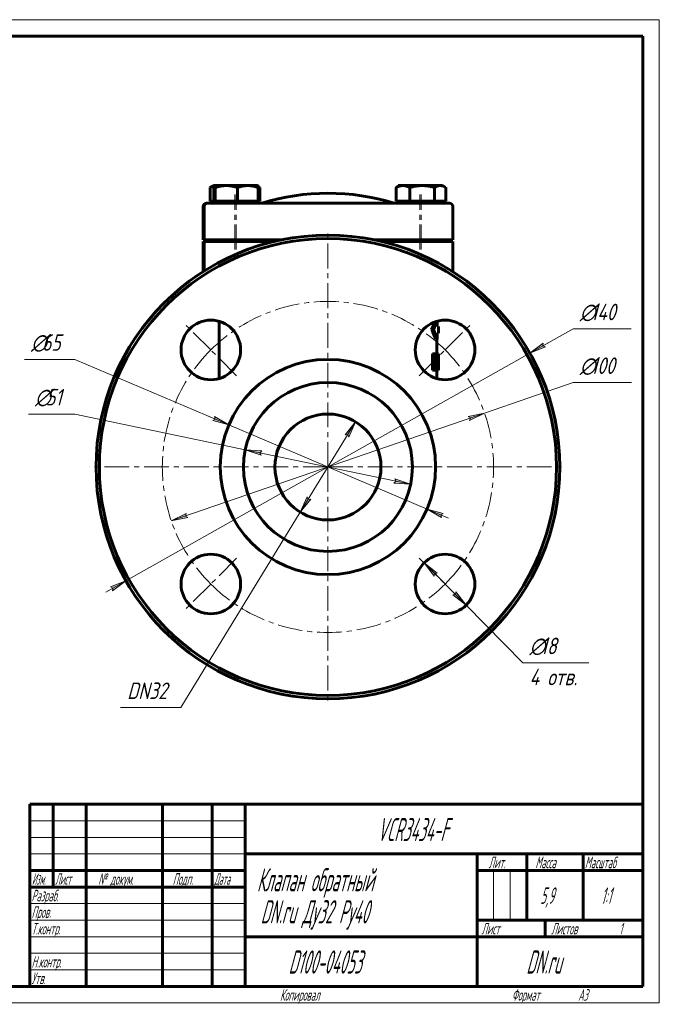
# Model space of a CAD drawing. Header units: millimetres. Extents: x 0 to 420, y 0 to 297.
# Tile 3 of 3: x 227 to 420, y 0 to 297. Entities that reach past the tile are written whole.
import ezdxf

# ---------------------------------------------------------------- set-up
doc = ezdxf.new("R2010")
doc.units = ezdxf.units.MM
for name, pattern in [('K5LT_AXLED', [12, 7.5, -1.5, 1.5, -1.5]), ('K5LT_BASIC', [0]), ('K5LT_THIN', [0])]:
    doc.linetypes.add(name, pattern=pattern)
doc.layers.add('Системный слой', color=7, linetype='Continuous')
doc.layers.add('Системный слой (1)', color=7, linetype='Continuous', true_color=0x6c6c6c)
doc.styles.add('KDIMTEXTSTYLE', font='GOST_AU.SHX', dxfattribs={"width": 0.96, "oblique": 15, "height": 5})
doc.styles.add('KTEXTSTYLE', font='GOST_AU.SHX', dxfattribs={"width": 0.56, "height": 5})
doc.dimstyles.new('KDIMSTYLE (1.00)', dxfattribs={"dimtxt": 5, "dimasz": 1, "dimexe": 2, "dimexo": 0, "dimgap": 1, "dimtad": 1, "dimtxsty": 'KDIMTEXTSTYLE', "dimsah": 1, "dimcen": 0, "dimdle": 1, "dimadec": 0, "dimazin": 0, "dimtfac": 0.667, "dimtmove": 0, "dimatfit": 3, "dimfxl": 1, "dimtvp": 1, "dimtolj": 1, "dimtzin": 0, "dimarcsym": 0})

# ---------------------------------------------------------------- blocks, each defined once
blk = doc.blocks.new('U0')
at = {"layer": 'Системный слой (1)', "color": 143, "linetype": 'K5LT_BASIC', "lineweight": 60, "true_color": 0x33acca}
for p, q in [((352.32, 193.51), (352.32, 193.59)), ((352.32, 193.43), (352.32, 193.51)), ((352.32, 193.35), (352.32, 193.43)), ((352.32, 193.25), (352.32, 193.35)), ((352.27, 192.45), (352.28, 192.49)), ((352.27, 192.42), (352.27, 192.45)), ((352.27, 192.41), (352.27, 192.42)), ((352.27, 192.4), (352.27, 192.41)), ((352.27, 192.39), (352.27, 192.4)), ((352.28, 192.49), (352.29, 192.58)), ((352.29, 192.58), (352.3, 192.68)), ((352.3, 192.83), (352.31, 192.92)), ((352.3, 192.68), (352.3, 192.83)), ((352.31, 193.08), (352.32, 193.25)), ((352.31, 192.99), (352.31, 193.08)), ((352.31, 192.95), (352.31, 192.99)), ((352.31, 192.93), (352.31, 192.95)), ((352.31, 192.92), (352.31, 192.93))]:
    blk.add_line(p, q, dxfattribs=at)
blk = doc.blocks.new('U1')
at = {"layer": 'Системный слой (1)', "color": 143, "linetype": 'K5LT_BASIC', "lineweight": 60, "true_color": 0x33acca}
for p, q in [((352.54, 196.05), (352.54, 196.09)), ((352.54, 191.09), (352.54, 191.12))]:
    blk.add_line(p, q, dxfattribs=at)
blk = doc.blocks.new('U2')
at = {"layer": 'Системный слой (1)', "color": 143, "linetype": 'K5LT_BASIC', "lineweight": 60, "true_color": 0x33acca}
for p, q in [((352.84, 196.09), (352.84, 200.52)), ((352.84, 188.6), (352.84, 191.09))]:
    blk.add_line(p, q, dxfattribs=at)
blk = doc.blocks.new('U3')
at = {"layer": 'Системный слой (1)', "color": 143, "linetype": 'K5LT_BASIC', "lineweight": 60, "true_color": 0x33acca}
for p, q in [((352.28, 194.66), (352.27, 194.77)), ((352.29, 194.57), (352.28, 194.66)), ((352.29, 194.52), (352.29, 194.57)), ((352.29, 194.5), (352.29, 194.52)), ((352.29, 194.49), (352.29, 194.5)), ((352.3, 194.33), (352.29, 194.49)), ((352.31, 194.11), (352.3, 194.33)), ((352.32, 193.95), (352.31, 194.11)), ((352.32, 193.83), (352.32, 193.95)), ((352.32, 193.72), (352.32, 193.83)), ((352.32, 193.59), (352.32, 193.72))]:
    blk.add_line(p, q, dxfattribs=at)
blk = doc.blocks.new('U4')
at = {"layer": 'Системный слой (1)', "color": 143, "linetype": 'K5LT_BASIC', "lineweight": 60, "true_color": 0x33acca}
for p, q in [((292.71, 230.49), (306.05, 230.49)), ((333.91, 230.49), (347.71, 230.49))]:
    blk.add_line(p, q, dxfattribs=at)
blk = doc.blocks.new('U5')
at = {"layer": 'Системный слой (1)', "color": 143, "linetype": 'K5LT_BASIC', "lineweight": 60, "true_color": 0x33acca}
for p, q in [((292.71, 229.99), (303.78, 229.99)), ((336.18, 229.99), (347.71, 229.99))]:
    blk.add_line(p, q, dxfattribs=at)
blk = doc.blocks.new('U6')
at = {"layer": 'Системный слой (1)', "color": 143, "linetype": 'K5LT_BASIC', "lineweight": 60, "true_color": 0x33acca}
for p, q in [((354.35, 246.84), (353.87, 246.89)), ((354.84, 246.69), (354.35, 246.84)), ((355.36, 246.44), (354.84, 246.69)), ((355.43, 246.4), (355.36, 246.44)), ((355.49, 246.35), (355.43, 246.4)), ((355.56, 246.31), (355.49, 246.35))]:
    blk.add_line(p, q, dxfattribs=at)
blk = doc.blocks.new('U7')
at = {"layer": 'Системный слой (1)', "color": 143, "linetype": 'K5LT_BASIC', "lineweight": 60, "true_color": 0x33acca}
for p, q in [((341.21, 246.89), (341.17, 246.84)), ((341.22, 246.89), (341.21, 246.89)), ((341.23, 246.89), (341.22, 246.89)), ((341.23, 246.89), (341.23, 246.89)), ((341.14, 246.75), (341.09, 246.62)), ((341.17, 246.84), (341.14, 246.75))]:
    blk.add_line(p, q, dxfattribs=at)
blk = doc.blocks.new('U8')
at = {"layer": 'Системный слой (1)', "color": 143, "linetype": 'K5LT_BASIC', "lineweight": 60, "true_color": 0x33acca}
for p, q in [((341.26, 246.88), (341.23, 246.89)), ((341.3, 246.83), (341.26, 246.88)), ((341.33, 246.75), (341.3, 246.83))]:
    blk.add_line(p, q, dxfattribs=at)
blk = doc.blocks.new('U9')
at = {"layer": 'Системный слой (1)', "color": 143, "linetype": 'K5LT_BASIC', "lineweight": 60, "true_color": 0x33acca}
for p, q in [((285.72, 246.89), (285.66, 246.8)), ((285.73, 246.89), (285.72, 246.89)), ((285.74, 246.89), (285.73, 246.89)), ((285.74, 246.89), (285.74, 246.89)), ((285.6, 246.61), (285.54, 246.31)), ((285.66, 246.8), (285.6, 246.61))]:
    blk.add_line(p, q, dxfattribs=at)
blk = doc.blocks.new('U10')
at = {"layer": 'Системный слой (1)', "color": 143, "linetype": 'K5LT_BASIC', "lineweight": 60, "true_color": 0x33acca}
for p, q in [((284.84, 246.53), (284.39, 246.31)), ((285.26, 246.69), (284.84, 246.53)), ((285.67, 246.8), (285.26, 246.69))]:
    blk.add_line(p, q, dxfattribs=at)
blk = doc.blocks.new('U11')
at = {"layer": 'Системный слой (1)', "color": 143, "linetype": 'K5LT_BASIC', "lineweight": 60, "true_color": 0x33acca}
for p, q in [((298.97, 246.55), (298.87, 246.6)), ((299.07, 246.5), (298.97, 246.55)), ((299.17, 246.44), (299.07, 246.5)), ((299.24, 246.4), (299.17, 246.44)), ((299.31, 246.35), (299.24, 246.4)), ((299.38, 246.31), (299.31, 246.35))]:
    blk.add_line(p, q, dxfattribs=at)
blk = doc.blocks.new('U12')
at = {"layer": 'Системный слой (1)', "color": 30, "linetype": 'K5LT_AXLED', "lineweight": 18, "true_color": 0xff8000}
for q in [(319.98, 233.89), (247.98, 161.89), (391.98, 161.89), (319.98, 89.89)]:
    blk.add_line((319.98, 161.89), q, dxfattribs=at)
blk = doc.blocks.new('U13')
at = {"layer": 'Системный слой (1)', "color": 30, "linetype": 'K5LT_AXLED', "lineweight": 18, "true_color": 0xff8000}
for p, q in [((284.62, 197.25), (276.84, 205.02)), ((355.33, 197.25), (363.11, 205.02)), ((292.4, 189.47), (284.62, 197.25)), ((347.56, 189.47), (355.33, 197.25)), ((292.4, 134.31), (284.62, 126.54)), ((347.56, 134.31), (355.33, 126.54)), ((284.62, 126.54), (276.84, 118.76)), ((355.33, 126.54), (363.11, 118.76))]:
    blk.add_line(p, q, dxfattribs=at)
for start, end in [(45, 135), (135, 225), (315, 45), (225, 315)]:
    blk.add_arc((319.98, 161.89), 50, start, end, dxfattribs=at)
blk = doc.blocks.new('D0')
at = {"layer": 'Системный слой (1)'}
for points in [[(384.88, 198.47), (385.64, 198.14), (380.96, 196.26), (384.99, 199.29)], [(254.96, 124.5), (259, 127.52), (254.32, 125.64), (255.08, 125.31)]]:
    blk.add_hatch(color=7, dxfattribs=at).paths.add_polyline_path(points)
at = {"layer": 'Системный слой (1)', "color": 7, "linetype": 'K5LT_THIN', "lineweight": 18, "true_color": 0xffffff}
for p, q in [((380.96, 196.26), (394.01, 203.61)), ((380.96, 196.26), (387.06, 199.7)), ((384.99, 199.29), (380.96, 196.26)), ((384.88, 198.47), (384.99, 199.29)), ((380.96, 196.26), (385.64, 198.14)), ((385.64, 198.14), (384.88, 198.47)), ((259, 127.52), (380.96, 196.26)), ((259, 127.52), (252.9, 124.09)), ((259, 127.52), (254.32, 125.64)), ((254.32, 125.64), (255.08, 125.31)), ((254.96, 124.5), (259, 127.52)), ((255.08, 125.31), (254.96, 124.5))]:
    blk.add_line(p, q, dxfattribs=at)
blk.add_wipeout([(396.01, 204.61), (396.01, 211.99), (408.93, 211.99), (408.93, 204.61)]).dxf.layer = 'Системный слой (1)'
blk.add_line((394.01, 203.61), (411.47, 203.61), dxfattribs=at)
at = {"layer": 'Системный слой (1)', "color": 7, "char_height": 5, "attachment_point": 1, "style": 'KTEXTSTYLE'}
for s, insert in [('\\H5.0;\\W1.000;\\Q15;\\Q15;\\W0.960;∅', (396.01, 211.2)), ('\\H5.0;\\W1.000;\\Q15;\\Q15;\\W0.960;140', (399.31, 211.2))]:
    blk.add_mtext(s, dxfattribs=dict(at, insert=insert))
blk = doc.blocks.new('KDIMARROW_02')
at = {"layer": 'Системный слой'}
blk.add_hatch(color=0, dxfattribs=at).paths.add_polyline_path([(4.5, 0), (5, 0.66), (0, 0), (5, -0.66)])
at = {"layer": 'Системный слой', "color": 0, "linetype": 'K5LT_THIN', "lineweight": 18}
for p, q in [((5, 0.66), (0, 0)), ((0, 0), (5, -0.66)), ((0, 0), (7, 0)), ((4.5, 0), (5, 0.66)), ((5, -0.66), (4.5, 0))]:
    blk.add_line(p, q, dxfattribs=at)
at = {"layer": 'Системный слой (1)', "color": 0, "linetype": 'K5LT_THIN', "lineweight": 18}
blk.add_line((319.98, 161.89), (318.98, 161.89), dxfattribs=at)
blk = doc.blocks.new('D1')
at = {"layer": 'Системный слой (1)'}
for points in [[(362.74, 175.92), (367.25, 178.18), (362.31, 177.17), (363, 176.71)], [(277.65, 146.61), (276.96, 147.07), (277.22, 147.86), (272.7, 145.61)]]:
    blk.add_hatch(color=7, dxfattribs=at).paths.add_polyline_path(points)
at = {"layer": 'Системный слой (1)', "color": 7, "linetype": 'K5LT_THIN', "lineweight": 18, "true_color": 0xffffff}
for p, q in [((367.25, 178.18), (394.01, 187.39)), ((272.7, 145.61), (367.25, 178.18)), ((362.31, 177.17), (367.25, 178.18)), ((363, 176.71), (362.31, 177.17)), ((367.25, 178.18), (362.74, 175.92)), ((362.74, 175.92), (363, 176.71)), ((272.7, 145.61), (277.22, 147.86)), ((277.65, 146.61), (272.7, 145.61)), ((277.22, 147.86), (276.96, 147.07)), ((276.96, 147.07), (277.65, 146.61))]:
    blk.add_line(p, q, dxfattribs=at)
blk.add_wipeout([(396.01, 188.39), (396.01, 195.77), (409.06, 195.77), (409.06, 188.39)]).dxf.layer = 'Системный слой (1)'
blk.add_line((394.01, 187.39), (411.6, 187.39), dxfattribs=at)
at = {"layer": 'Системный слой (1)', "color": 7, "char_height": 5, "attachment_point": 1, "style": 'KTEXTSTYLE'}
for s, insert in [('\\H5.0;\\W1.000;\\Q15;\\Q15;\\W0.960;∅', (396.01, 194.98)), ('\\H5.0;\\W1.000;\\Q15;\\Q15;\\W0.960;100', (399.31, 194.98))]:
    blk.add_mtext(s, dxfattribs=dict(at, insert=insert))
blk = doc.blocks.new('KDIMARROW_01')
at = {"layer": 'Системный слой'}
blk.add_hatch(color=0, dxfattribs=at).paths.add_polyline_path([(0, 0), (-5, 0.66), (-4.5, 0), (-5, -0.66)])
at = {"layer": 'Системный слой', "color": 0, "linetype": 'K5LT_THIN', "lineweight": 18}
for p, q in [((-4.5, 0), (-5, 0.66)), ((-5, 0.66), (0, 0)), ((0, 0), (-5, -0.66)), ((-5, -0.66), (-4.5, 0))]:
    blk.add_line(p, q, dxfattribs=at)
at = {"layer": 'Системный слой (1)', "color": 0, "linetype": 'K5LT_THIN', "lineweight": 18}
blk.add_line((319.98, 161.89), (318.98, 161.89), dxfattribs=at)
blk = doc.blocks.new('D2')
at = {"layer": 'Системный слой (1)'}
for points in [[(352.99, 129.85), (349.01, 132.94), (352.05, 128.92), (352.17, 129.74)], [(361.66, 120.13), (358.61, 124.15), (358.49, 123.33), (357.67, 123.23)]]:
    blk.add_hatch(color=7, dxfattribs=at).paths.add_polyline_path(points)
at = {"layer": 'Системный слой (1)', "color": 7, "linetype": 'K5LT_THIN', "lineweight": 18, "true_color": 0xffffff}
for p, q in [((349.01, 132.94), (352.99, 129.85)), ((352.05, 128.92), (349.01, 132.94)), ((349.01, 132.94), (361.66, 120.13)), ((352.17, 129.74), (352.05, 128.92)), ((352.99, 129.85), (352.17, 129.74)), ((357.67, 123.23), (358.49, 123.33)), ((361.66, 120.13), (357.67, 123.23)), ((358.49, 123.33), (358.61, 124.15)), ((358.61, 124.15), (361.66, 120.13)), ((361.66, 120.13), (378.82, 102.74))]:
    blk.add_line(p, q, dxfattribs=at)
blk.add_wipeout([(380.82, 94.36), (380.82, 111.12), (396.06, 111.12), (396.06, 94.36)]).dxf.layer = 'Системный слой (1)'
blk.add_line((378.82, 102.74), (398.7, 102.74), dxfattribs=at)
at = {"layer": 'Системный слой (1)', "color": 7, "char_height": 5, "attachment_point": 1, "style": 'KTEXTSTYLE'}
for s, insert in [('\\H5.0;\\W1.000;\\Q15;\\Q15;\\W0.960;∅', (380.82, 110.33)), ('\\H5.0;\\W1.000;\\Q15;\\Q15;\\W0.960;18', (384.13, 110.33)), ('\\H5.0;\\W1.000;\\Q15;\\Q15;\\W0.960;4 отв.', (380.82, 100.95))]:
    blk.add_mtext(s, dxfattribs=dict(at, insert=insert))
blk = doc.blocks.new('D3')
at = {"layer": 'Системный слой (1)'}
for points in [[(326.27, 170.94), (328.31, 175.55), (325.15, 171.62), (325.97, 171.71)], [(311.64, 148.23), (314.81, 152.16), (313.99, 152.07), (313.69, 152.84)]]:
    blk.add_hatch(color=7, dxfattribs=at).paths.add_polyline_path(points)
at = {"layer": 'Системный слой (1)', "color": 7, "linetype": 'K5LT_THIN', "lineweight": 18, "true_color": 0xffffff}
for p, q in [((328.31, 175.55), (311.64, 148.23)), ((325.15, 171.62), (328.31, 175.55)), ((328.31, 175.55), (326.27, 170.94)), ((325.97, 171.71), (325.15, 171.62)), ((326.27, 170.94), (325.97, 171.71)), ((311.64, 148.23), (313.69, 152.84)), ((314.81, 152.16), (311.64, 148.23)), ((313.69, 152.84), (313.99, 152.07)), ((313.99, 152.07), (314.81, 152.16)), ((311.64, 148.23), (275.62, 89.21))]:
    blk.add_line(p, q, dxfattribs=at)
blk.add_wipeout([(259.37, 90.21), (259.37, 97.59), (273.05, 97.59), (273.05, 90.21)]).dxf.layer = 'Системный слой (1)'
blk.add_line((275.62, 89.21), (257.37, 89.21), dxfattribs=at)
at = {"layer": 'Системный слой (1)', "color": 7, "insert": (259.37, 96.79), "char_height": 5, "attachment_point": 1, "style": 'KTEXTSTYLE'}
blk.add_mtext('\\H5.0;\\W1.000;\\Q15;\\Q15;\\W0.960;DN32', dxfattribs=at)
blk = doc.blocks.new('D4')
at = {"layer": 'Системный слой (1)'}
for points in [[(299.42, 166.19), (300.05, 166.74), (295.02, 167.12), (299.78, 165.45)], [(344.94, 156.67), (340.18, 158.33), (340.53, 157.59), (339.91, 157.05)]]:
    blk.add_hatch(color=7, dxfattribs=at).paths.add_polyline_path(points)
at = {"layer": 'Системный слой (1)', "color": 7, "linetype": 'K5LT_THIN', "lineweight": 18, "true_color": 0xffffff}
for p, q in [((295.02, 167.12), (243.56, 177.89)), ((295.02, 167.12), (300.05, 166.74)), ((299.78, 165.45), (295.02, 167.12)), ((344.94, 156.67), (295.02, 167.12)), ((300.05, 166.74), (299.42, 166.19)), ((299.42, 166.19), (299.78, 165.45)), ((340.53, 157.59), (340.18, 158.33)), ((340.18, 158.33), (344.94, 156.67)), ((339.91, 157.05), (340.53, 157.59)), ((344.94, 156.67), (339.91, 157.05))]:
    blk.add_line(p, q, dxfattribs=at)
blk.add_wipeout([(231.54, 178.89), (231.54, 186.27), (241.16, 186.27), (241.16, 178.89)]).dxf.layer = 'Системный слой (1)'
blk.add_line((243.56, 177.89), (229.54, 177.89), dxfattribs=at)
at = {"layer": 'Системный слой (1)', "color": 7, "char_height": 5, "attachment_point": 1, "style": 'KTEXTSTYLE'}
for s, insert in [('\\H5.0;\\W1.000;\\Q15;\\Q15;\\W0.960;∅', (231.54, 185.48)), ('\\H5.0;\\W1.000;\\Q15;\\Q15;\\W0.960;51', (234.85, 185.48))]:
    blk.add_mtext(s, dxfattribs=dict(at, insert=insert))
blk = doc.blocks.new('D5')
at = {"layer": 'Системный слой (1)'}
for points in [[(290.07, 174.61), (285.73, 177.17), (285.93, 176.37), (285.21, 175.96)], [(354.03, 147.41), (354.74, 147.82), (349.89, 149.17), (354.23, 146.61)]]:
    blk.add_hatch(color=7, dxfattribs=at).paths.add_polyline_path(points)
at = {"layer": 'Системный слой (1)', "color": 7, "linetype": 'K5LT_THIN', "lineweight": 18, "true_color": 0xffffff}
for p, q in [((290.07, 174.61), (243.56, 194.39)), ((290.07, 174.61), (283.63, 177.35)), ((285.93, 176.37), (285.21, 175.96)), ((285.21, 175.96), (290.07, 174.61)), ((290.07, 174.61), (285.73, 177.17)), ((285.73, 177.17), (285.93, 176.37)), ((349.89, 149.17), (290.07, 174.61)), ((349.89, 149.17), (354.23, 146.61)), ((354.74, 147.82), (349.89, 149.17)), ((349.89, 149.17), (356.33, 146.43)), ((354.03, 147.41), (354.74, 147.82)), ((354.23, 146.61), (354.03, 147.41))]:
    blk.add_line(p, q, dxfattribs=at)
blk.add_wipeout([(230.35, 195.39), (230.35, 202.77), (241.11, 202.77), (241.11, 195.39)]).dxf.layer = 'Системный слой (1)'
blk.add_line((243.56, 194.39), (228.35, 194.39), dxfattribs=at)
at = {"layer": 'Системный слой (1)', "color": 7, "char_height": 5, "attachment_point": 1, "style": 'KTEXTSTYLE'}
for s, insert in [('\\H5.0;\\W1.000;\\Q15;\\Q15;\\W0.960;∅', (230.35, 201.98)), ('\\H5.0;\\W1.000;\\Q15;\\Q15;\\W0.960;65', (233.66, 201.98))]:
    blk.add_mtext(s, dxfattribs=dict(at, insert=insert))
blk = doc.blocks.new('U29')
at = {"color": 7, "linetype": 'K5LT_THIN', "lineweight": 18, "true_color": 0xffffff}
for p, q in [((0, 297), (420, 297)), ((420, 297), (420, 0)), ((230, 55), (295, 55)), ((230, 50), (295, 50)), ((230, 45), (295, 45)), ((369.96, 25), (369.96, 40)), ((374.98, 25), (374.98, 40)), ((230, 30), (295, 30)), ((230, 25), (295, 25)), ((230, 20), (295, 20)), ((230, 15), (295, 15)), ((230, 10), (295, 10)), ((420, 0), (0, 0))]:
    blk.add_line(p, q, dxfattribs=at)
at = {"color": 143, "linetype": 'K5LT_BASIC', "lineweight": 60, "true_color": 0x33acca}
for p, q in [((20, 292), (415, 292)), ((415, 292), (415, 5)), ((230, 60), (415, 60)), ((230, 5), (230, 60)), ((237, 35), (237, 60)), ((247, 5), (247, 60)), ((270, 5), (270, 60)), ((285, 5), (285, 60)), ((295, 5), (295, 60)), ((295, 45), (415, 45)), ((365, 5), (365, 45)), ((380, 25), (380, 45)), ((397, 25), (397, 45)), ((230, 40), (295, 40)), ((365, 40), (380, 40)), ((380, 40), (415, 40)), ((230, 35), (295, 35)), ((365, 25), (415, 25)), ((385.57, 20), (385.57, 25)), ((295, 20), (365, 20)), ((365, 20), (415, 20)), ((415, 5), (20, 5))]:
    blk.add_line(p, q, dxfattribs=at)
at = {"color": 7, "attachment_point": 1, "style": 'KTEXTSTYLE'}
for s, insert, char_height in [('\\H5.0;\\W1.000;\\Q15;\\Q15;\\W0.560;\\H7.00;VCR3434-F', (334.83, 55.86), 7), ('\\H5.0;\\W1.000;\\Q15;\\Q15;\\W0.560;\\H3.50;Лит.', (368.47, 44.18), 3.5), ('\\H5.0;\\W1.000;\\Q15;\\Q15;\\W0.560;\\H3.50;Масса', (382.58, 44.18), 3.5), ('\\H5.0;\\W1.000;\\Q15;\\Q15;\\W0.540;\\H3.50;Масштаб', (397.52, 44.18), 3.5), ('\\H5.0;\\W1.000;\\Q15;\\Q15;\\W0.458;\\H3.50;Изм.', (230.62, 39.18), 3.5), ('\\H5.0;\\W1.000;\\Q15;\\Q15;\\W0.467;\\H3.50;Лист', (237.61, 39.18), 3.5), ('\\H5.0;\\W1.000;\\Q15;\\Q15;\\W0.560;\\H3.50;№ докум.', (250.63, 39.18), 3.5), ('\\H5.0;\\W1.000;\\Q15;\\Q15;\\W0.560;\\H3.50;Подп.', (273.1, 39.18), 3.5), ('\\H5.0;\\W1.000;\\Q15;\\Q15;\\W0.467;\\H3.50;Дата', (285.61, 39.18), 3.5), ('\\H5.0;\\W1.000;\\Q15;\\Q15;\\W0.560;\\H7.00;Клапан обратный', (298.54, 40.69), 7), ('\\H5.0;\\W1.000;\\Q15;\\Q15;\\W0.560;\\H3.50;Разраб.', (230.5, 34.18), 3.5), ('\\H5.0;\\W1.000;\\Q15;\\Q15;\\W0.560;5,9', (384.08, 34.9), 5), ('\\H5.0;\\W1.000;\\Q15;\\Q15;\\W0.560;{\\c16737820;1:1}', (402.44, 34.9), 5), ('\\H5.0;\\W1.000;\\Q15;\\Q15;\\W0.560;\\H7.00;DN.ru Ду32 Ру40', (299.65, 31.02), 7), ('\\H5.0;\\W1.000;\\Q15;\\Q15;\\W0.560;\\H3.50;Пров.', (230.5, 29.18), 3.5), ('\\H5.0;\\W1.000;\\Q15;\\Q15;\\W0.560;\\H3.50;Т.контр.', (230.5, 24.18), 3.5), ('\\H5.0;\\W1.000;\\Q15;\\Q15;\\W0.560;\\H3.50;Лист', (366.32, 24.18), 3.5), ('\\H5.0;\\W1.000;\\Q15;\\Q15;\\W0.560;\\H3.50;Листов', (387.36, 24.18), 3.5), ('\\H5.0;\\W1.000;\\Q15;\\Q15;\\W0.560;\\H3.50;1', (407.91, 24.18), 3.5), ('\\H5.0;\\W1.000;\\Q15;\\Q15;\\W0.560;\\H7.00;{\\c16737820;D100-04053}', (308.08, 15.86), 7), ('\\H5.0;\\W1.000;\\Q15;\\Q15;\\W0.560;\\H7.00;DN.ru', (379.84, 15.86), 7), ('\\H5.0;\\W1.000;\\Q15;\\Q15;\\W0.560;\\H3.50;Н.контр.', (230.5, 14.18), 3.5), ('\\H5.0;\\W1.000;\\Q15;\\Q15;\\W0.560;\\H3.50;Утв.', (230.5, 9.18), 3.5), ('\\H5.0;\\W1.000;\\Q15;\\Q15;\\W0.560;\\H3.50;Копировал', (305.5, 4.18), 3.5), ('\\H5.0;\\W1.000;\\Q15;\\Q15;\\W0.560;\\H3.50;Формат', (375.5, 4.18), 3.5), ('\\H5.0;\\W1.000;\\Q15;\\Q15;\\W0.560;\\H3.50;A3', (395.5, 4.18), 3.5)]:
    blk.add_mtext(s, dxfattribs=dict(at, insert=insert, char_height=char_height))

msp = doc.modelspace()

# ---------------------------------------------------------------- linework, layer by layer
at = {"layer": 'Системный слой (1)', "color": 143, "linetype": 'K5LT_BASIC', "lineweight": 60, "true_color": 0x33acca}
for p, q in [((285.386, 246.891), (284.598, 246.436)), ((285.386, 246.891), (285.733, 246.891)), ((285.733, 246.891), (285.72, 246.884)), ((285.733, 246.891), (285.743, 246.891)), ((285.743, 246.891), (289.294, 246.891)), ((289.294, 246.891), (295.784, 246.891)), ((295.784, 246.891), (298.733, 246.891)), ((298.733, 246.891), (298.746, 246.884)), ((341.57, 246.891), (340.781, 246.436)), ((341.223, 246.891), (341.21, 246.884)), ((341.223, 246.891), (341.232, 246.891)), ((341.232, 246.891), (341.57, 246.891)), ((341.57, 246.891), (342.625, 246.891)), ((342.625, 246.891), (348.423, 246.891)), ((348.423, 246.891), (353.867, 246.891)), ((353.867, 246.891), (354.57, 246.891)), ((354.57, 246.891), (355.358, 246.436)), ((284.392, 242.191), (284.392, 246.311)), ((285.539, 242.191), (285.539, 246.311)), ((285.947, 242.191), (285.947, 246.311)), ((292.641, 242.191), (292.641, 246.311)), ((298.861, 246.617), (299.175, 246.436)), ((298.928, 242.191), (298.928, 246.311)), ((299.381, 242.191), (299.381, 246.311)), ((340.575, 242.191), (340.575, 246.311)), ((344.676, 242.191), (344.676, 246.311)), ((352.17, 242.191), (352.17, 246.311)), ((355.564, 242.191), (355.564, 246.311)), ((283.308, 241.591), (283.308, 241.591)), ((283.327, 241.591), (283.308, 241.591)), ((283.631, 241.591), (283.327, 241.591)), ((283.631, 241.591), (283.63, 241.591)), ((283.65, 241.591), (283.631, 241.591)), ((292.705, 241.591), (283.65, 241.591)), ((285.539, 242.191), (284.392, 242.191)), ((285.386, 242.191), (285.386, 241.591)), ((285.743, 242.191), (285.539, 242.191)), ((285.733, 242.191), (285.733, 241.591)), ((285.947, 242.191), (285.743, 242.191)), ((289.294, 242.191), (285.947, 242.191)), ((292.641, 242.191), (289.294, 242.191)), ((295.784, 242.191), (292.641, 242.191)), ((347.704, 241.591), (292.705, 241.591)), ((298.928, 242.191), (295.784, 242.191)), ((298.733, 242.191), (298.733, 241.591)), ((299.381, 242.191), (298.928, 242.191)), ((342.625, 242.191), (340.575, 242.191)), ((341.223, 242.191), (341.223, 241.591)), ((341.57, 242.191), (341.57, 241.591)), ((344.676, 242.191), (342.625, 242.191)), ((348.423, 242.191), (344.676, 242.191)), ((356.648, 241.591), (347.704, 241.591)), ((352.17, 242.191), (348.423, 242.191)), ((353.867, 242.191), (352.17, 242.191)), ((355.564, 242.191), (353.867, 242.191)), ((354.57, 242.191), (354.57, 241.591)), ((282.308, 230.491), (282.308, 240.591)), ((282.63, 230.491), (282.63, 240.591)), ((357.648, 230.491), (357.648, 240.591)), ((282.308, 230.491), (282.308, 230.491)), ((282.308, 230.491), (282.327, 230.491)), ((282.308, 229.991), (282.308, 229.991)), ((282.308, 229.991), (282.323, 229.991)), ((282.308, 220.891), (282.308, 229.991)), ((282.634, 229.991), (282.323, 229.991)), ((282.327, 230.491), (282.63, 230.491)), ((282.63, 230.491), (282.631, 230.491)), ((282.631, 230.491), (282.65, 230.491)), ((282.635, 229.991), (282.634, 229.991)), ((282.634, 221.098), (282.634, 229.991)), ((282.635, 229.991), (282.65, 229.991)), ((282.65, 230.491), (292.711, 230.491)), ((292.711, 229.991), (282.65, 229.991)), ((287.886, 230.491), (287.886, 230.358)), ((288.233, 230.358), (287.886, 230.358)), ((288.253, 229.991), (287.886, 230.358)), ((288.233, 230.491), (288.233, 230.358)), ((288.6, 229.991), (288.233, 230.358)), ((295.801, 230.358), (288.233, 230.358)), ((296.233, 230.358), (295.801, 230.358)), ((295.866, 229.991), (296.233, 230.358)), ((296.233, 230.491), (296.233, 230.358)), ((343.723, 230.491), (343.723, 230.358)), ((344.09, 229.991), (343.723, 230.358)), ((344.07, 230.358), (343.723, 230.358)), ((344.07, 230.491), (344.07, 230.358)), ((346.261, 230.358), (344.07, 230.358)), ((344.436, 229.991), (344.07, 230.358)), ((352.07, 230.358), (346.261, 230.358)), ((347.71, 230.491), (357.648, 230.491)), ((357.648, 229.991), (347.71, 229.991)), ((351.703, 229.991), (352.07, 230.358)), ((352.07, 230.491), (352.07, 230.358)), ((357.648, 220.891), (357.648, 229.991)), ((287.116, 188.599), (287.116, 205.894)), ((351.281, 203.353), (352.322, 205.728)), ((351.806, 203.353), (352.884, 205.907)), ((352.963, 204.353), (352.963, 205.929)), ((351.281, 203.353), (351.806, 203.353)), ((352.963, 204.353), (353.34, 204.353)), ((352.963, 200.519), (352.963, 202.353)), ((352.963, 202.353), (353.34, 202.353)), ((353.34, 202.353), (353.34, 204.353)), ((352.457, 200.519), (352.963, 200.519)), ((351.566, 191.086), (351.566, 196.086)), ((352.086, 196.086), (351.566, 196.086)), ((352.385, 196.086), (352.086, 196.086)), ((352.086, 196.086), (352.086, 191.086)), ((352.266, 191.662), (352.266, 195.511)), ((352.266, 195.511), (352.393, 195.511)), ((352.687, 195.211), (352.266, 195.211)), ((353.049, 196.086), (352.544, 196.086)), ((353.16, 196.086), (353.049, 196.086)), ((353.049, 196.086), (353.049, 191.086)), ((353.125, 191.086), (353.125, 195.398)), ((353.309, 196.086), (353.16, 196.086)), ((353.309, 196.086), (353.309, 192.128)), ((353.33, 196.086), (353.309, 196.086)), ((353.33, 191.086), (353.33, 196.086)), ((352.086, 191.086), (351.566, 191.086)), ((352.086, 191.086), (352.388, 191.086)), ((352.699, 191.994), (352.266, 191.994)), ((352.393, 191.662), (352.266, 191.662)), ((353.049, 191.086), (352.544, 191.086)), ((353.049, 191.086), (353.125, 191.086)), ((353.303, 191.086), (353.125, 191.086)), ((353.303, 191.086), (353.33, 191.086)), ((353.338, 192.043), (353.33, 192.043)), ((353.338, 191.086), (353.33, 191.086)), ((353.338, 192.043), (353.338, 191.086))]:
    msp.add_line(p, q, dxfattribs=at)
at = {"layer": 'Системный слой (1)', "color": 30, "linetype": 'K5LT_AXLED', "lineweight": 18, "true_color": 0xff8000}
for p, q in [((291.886, 227.591), (291.886, 244.191)), ((292.233, 227.591), (292.233, 244.191)), ((347.723, 227.591), (347.723, 244.191)), ((348.07, 227.591), (348.07, 244.191)), ((319.978, 161.891), (319.978, 219.891))]:
    msp.add_line(p, q, dxfattribs=at)
at = {"layer": 'Системный слой (1)', "color": 143, "linetype": 'K5LT_BASIC', "lineweight": 60, "true_color": 0x33acca}
for centre, radius in [((319.978, 161.891), 70), ((319.978, 161.891), 69), ((284.623, 197.247), 9), ((355.333, 197.247), 9), ((319.978, 161.891), 32.5), ((319.978, 161.891), 25.5), ((319.978, 161.891), 16), ((284.623, 126.536), 9), ((355.333, 126.536), 9)]:
    msp.add_circle(centre, radius, dxfattribs=at)
for centre, radius, start, end in [((319.978, 176.425), 68.167, 72.93847, 107.06153), ((283.308, 240.591), 1, 90, 180), ((283.63, 240.591), 1, 90, 180), ((356.648, 240.591), 1, 0, 90)]:
    msp.add_arc(centre, radius, start, end, dxfattribs=at)
for centre, major_axis, ratio, start_param, end_param in [((319.978, 197.684), (-32.862, 0), 0.5669134, 3.2943392, 3.4508031), ((319.978, 197.684), (-33.362, 0), 0.5669134, 3.2920324, 3.4460189), ((319.978, 188.037), (0, -65.012), 0.5131579, 1.6177147, 1.684254), ((319.978, 189.299), (0, -65.582), 0.5087001, 1.6139458, 1.6744802)]:
    msp.add_ellipse(centre, major_axis=major_axis, ratio=ratio, start_param=start_param, end_param=end_param, dxfattribs=at)
for points, weights in [([(285.947, 246.311), (285.838, 246.891), (285.743, 246.891)], [1, 1.0379548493, 1]), ([(289.294, 246.891), (287.741, 246.891), (285.947, 246.311)], [1, 1.0379548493, 1]), ([(292.641, 246.311), (290.847, 246.891), (289.294, 246.891)], [1, 1.0379548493, 1]), ([(295.784, 246.891), (294.326, 246.891), (292.641, 246.311)], [1, 1.0379548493, 1]), ([(298.928, 246.311), (297.243, 246.891), (295.784, 246.891)], [1, 1.0379548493, 1]), ([(298.743, 246.886), (298.829, 246.836), (298.928, 246.311)], [1.00672304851, 1.03422722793, 1]), ([(342.625, 246.891), (341.674, 246.891), (340.575, 246.311)], [1, 1.0379548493, 1]), ([(344.676, 246.311), (343.577, 246.891), (342.625, 246.891)], [1, 1.0379548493, 1]), ([(348.423, 246.891), (346.684, 246.891), (344.676, 246.311)], [1, 1.0379548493, 1]), ([(352.17, 246.311), (350.162, 246.891), (348.423, 246.891)], [1, 1.0379548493, 1]), ([(353.867, 246.891), (353.079, 246.891), (352.17, 246.311)], [1, 1.0379548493, 1]), ([(284.392, 246.311), (284.497, 246.378), (284.599, 246.437)], [1, 1.00423471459, 1.00752447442]), ([(340.575, 246.311), (340.68, 246.378), (340.782, 246.437)], [1, 1.00423471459, 1.00752447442])]:
    msp.add_rational_spline(points, weights, degree=2, dxfattribs=at)
for points, knots in [([(352.771, 195.689), (352.741, 195.797), (352.706, 195.876), (352.664, 195.942), (352.66, 195.948), (352.65, 195.963), (352.643, 195.972), (352.628, 195.991), (352.619, 196), (352.598, 196.021), (352.585, 196.031), (352.552, 196.052), (352.53, 196.063), (352.491, 196.074), (352.477, 196.078), (352.44, 196.084), (352.417, 196.086), (352.391, 196.086), (352.388, 196.086), (352.385, 196.086)], [-0.35940065, -0.35940065, -0.35940065, -0.35940065, -0.19489366, -0.19489366, -0.17691639, -0.17691639, -0.15132076, -0.15132076, -0.12388458, -0.12388458, -0.09240553, -0.09240553, -0.05277374, -0.05277374, -0.03301743, -0.03301743, -0.00342363, -0.00342363, 0, 0, 0, 0]), ([(352.393, 195.511), (352.411, 195.511), (352.428, 195.51), (352.461, 195.504), (352.477, 195.499), (352.506, 195.487), (352.519, 195.48), (352.538, 195.467), (352.545, 195.461), (352.557, 195.451), (352.562, 195.446), (352.566, 195.441), (352.567, 195.441), (352.567, 195.44), (352.611, 195.393), (352.651, 195.316), (352.687, 195.211)], [-0.10114964, -0.10114964, -0.10114964, -0.10114964, -0.09417029, -0.09417029, -0.08560831, -0.08560831, -0.0764523, -0.0764523, -0.06983967, -0.06983967, -0.06370354, -0.06370354, -0.06322705, -0.06322705, -0.06284785, 0, 0, 0, 0]), ([(352.687, 195.211), (352.714, 195.128), (352.737, 195.025), (352.777, 194.776), (352.791, 194.635), (352.823, 194.203), (352.83, 193.893), (352.83, 193.59)], [-0.18835955, -0.18835955, -0.18835955, -0.18835955, -0.13985523, -0.13985523, -0.09076242, -0.09076242, 0, 0, 0, 0]), ([(352.83, 193.59), (352.83, 193.366), (352.826, 193.133), (352.81, 192.772), (352.799, 192.585), (352.756, 192.237), (352.731, 192.102), (352.699, 191.994)], [-0.22788686, -0.22788686, -0.22788686, -0.22788686, -0.12587354, -0.12587354, -0.05890324, -0.05890324, 0, 0, 0, 0]), ([(352.77, 191.488), (352.797, 191.584), (352.821, 191.698), (352.863, 191.965), (352.88, 192.115), (352.915, 192.504), (352.935, 192.822), (352.944, 193.364), (352.945, 193.473), (352.945, 193.582)], [-0.34498138, -0.34498138, -0.34498138, -0.34498138, -0.25590583, -0.25590583, -0.16341351, -0.16341351, -0.03283301, -0.03283301, 0, 0, 0, 0]), ([(352.945, 193.582), (352.945, 193.814), (352.942, 194.048), (352.924, 194.555), (352.91, 194.747), (352.879, 195.115), (352.851, 195.336), (352.799, 195.582), (352.786, 195.638), (352.771, 195.689)], [-0.18419644, -0.18419644, -0.18419644, -0.18419644, -0.15270509, -0.15270509, -0.11382015, -0.11382015, -0.02823781, -0.02823781, 0, 0, 0, 0]), ([(352.388, 191.086), (352.459, 191.086), (352.533, 191.1), (352.63, 191.177), (352.679, 191.23), (352.747, 191.414), (352.759, 191.449), (352.77, 191.488)], [-0.2935541, -0.2935541, -0.2935541, -0.2935541, -0.12043834, -0.12043834, -0.02179194, -0.02179194, 0, 0, 0, 0]), ([(352.699, 191.994), (352.648, 191.815), (352.597, 191.757), (352.518, 191.679), (352.455, 191.662), (352.393, 191.662)], [-0.11395826, -0.11395826, -0.11395826, -0.11395826, -0.07867127, -0.07867127, 0, 0, 0, 0])]:
    msp.add_open_spline(points, degree=3, knots=knots, dxfattribs=at)

# ---------------------------------------------------------------- block references
at = {"layer": 'Системный слой (1)'}
for name in ['U9', 'U7', 'U8', 'U6', 'U10', 'U11', 'U12', 'U4', 'U5', 'U13', 'U2', 'U3', 'U0', 'U1']:
    msp.add_blockref(name, (0, 0), dxfattribs=at)

# ---------------------------------------------------------------- next in the draw order: dimensions: what is measured, and where the dimension line sits
at = {"layer": 'Системный слой (1)', "color": 7}
dim = msp.add_diameter_dim_2p(p1=(258.995, 127.524), p2=(380.961, 196.259), dimstyle='KDIMSTYLE (1.00)', override={"dimtih": 1, "dimtoh": 1, "dimpost": '\\H5.0;\\W0.960;\\Q15;<>', "dimblk1": 'KDIMARROW_02', "dimblk2": 'KDIMARROW_02', "dimclrt": 7, "dimtol": 1, "dimtp": 0, "dimtm": 0, "dimtdec": 5, "dimtmove": 1, "dimatfit": 2, "dimtolj": 1}, dxfattribs=at)
dim.commit()
dim.dimension.update_dxf_attribs({"geometry": 'D0', "text_midpoint": (396.006, 203.611), "dimtype": 163})

# ---------------------------------------------------------------- next in the draw order: dimensions: what is measured, and where the dimension line sits
dim = msp.add_diameter_dim_2p(p1=(272.704, 145.607), p2=(367.252, 178.176), dimstyle='KDIMSTYLE (1.00)', override={"dimtih": 1, "dimtoh": 1, "dimpost": '\\H5.0;\\W0.960;\\Q15;<>', "dimblk1": 'KDIMARROW_01', "dimblk2": 'KDIMARROW_01', "dimclrt": 7, "dimtol": 1, "dimtp": 0, "dimtm": 0, "dimtdec": 5, "dimtmove": 1, "dimatfit": 2, "dimtolj": 1}, dxfattribs=at)
dim.commit()
dim.dimension.update_dxf_attribs({"geometry": 'D1', "text_midpoint": (396.006, 187.391), "dimtype": 163})
dim = msp.add_diameter_dim_2p(p1=(349.011, 132.941), p2=(361.656, 120.131), dimstyle='KDIMSTYLE (1.00)', override={"dimtih": 1, "dimtoh": 1, "dimpost": '\\H5.0;\\W0.960;\\Q15;<>\\X\\H5.0;\\W0.960;\\Q15;\\Q15;4 отв.', "dimblk1": 'KDIMARROW_01', "dimblk2": 'KDIMARROW_01', "dimclrt": 7, "dimtol": 1, "dimtp": 0, "dimtm": 0, "dimtdec": 5, "dimtmove": 1, "dimatfit": 2, "dimtolj": 1}, dxfattribs=at)
dim.commit()
dim.dimension.update_dxf_attribs({"geometry": 'D2', "text_midpoint": (380.821, 102.741)})

# ---------------------------------------------------------------- next in the draw order: dimensions: what is measured, and where the dimension line sits
dim = msp.add_diameter_dim_2p(p1=(328.313, 175.549), p2=(311.644, 148.233), dimstyle='KDIMSTYLE (1.00)', override={"dimtih": 1, "dimtoh": 1, "dimpost": '\\H5.0;\\W0.960;\\Q15;<>', "dimblk1": 'KDIMARROW_01', "dimblk2": 'KDIMARROW_01', "dimclrt": 7, "dimtol": 1, "dimtp": 0, "dimtm": 0, "dimtdec": 5, "dimtmove": 1, "dimatfit": 2, "dimtolj": 1}, dxfattribs=at)
dim.commit()
dim.dimension.update_dxf_attribs({"geometry": 'D3', "text_midpoint": (273.623, 89.205), "dimtype": 163})

# ---------------------------------------------------------------- next in the draw order: dimensions: what is measured, and where the dimension line sits
dim = msp.add_diameter_dim_2p(p1=(344.937, 156.665), p2=(295.019, 167.117), dimstyle='KDIMSTYLE (1.00)', override={"dimtih": 1, "dimtoh": 1, "dimpost": '\\H5.0;\\W0.960;\\Q15;<>', "dimblk1": 'KDIMARROW_01', "dimblk2": 'KDIMARROW_01', "dimclrt": 7, "dimtol": 1, "dimtp": 0, "dimtm": 0, "dimtdec": 5, "dimtmove": 1, "dimatfit": 2, "dimtolj": 1}, dxfattribs=at)
dim.commit()
dim.dimension.update_dxf_attribs({"geometry": 'D4', "text_midpoint": (241.562, 177.891), "dimtype": 163})

# ---------------------------------------------------------------- next in the draw order: dimensions: what is measured, and where the dimension line sits
dim = msp.add_diameter_dim_2p(p1=(349.886, 149.172), p2=(290.071, 174.611), dimstyle='KDIMSTYLE (1.00)', override={"dimtih": 1, "dimtoh": 1, "dimpost": '\\H5.0;\\W0.960;\\Q15;<>', "dimblk1": 'KDIMARROW_02', "dimblk2": 'KDIMARROW_02', "dimclrt": 7, "dimtol": 1, "dimtp": 0, "dimtm": 0, "dimtdec": 5, "dimtmove": 1, "dimatfit": 2, "dimtolj": 1}, dxfattribs=at)
dim.commit()
dim.dimension.update_dxf_attribs({"geometry": 'D5', "text_midpoint": (241.562, 194.391), "dimtype": 163})

# ---------------------------------------------------------------- next in the draw order: block references
msp.add_blockref('U29', (0, 0))

doc.saveas('drawing.dxf')
